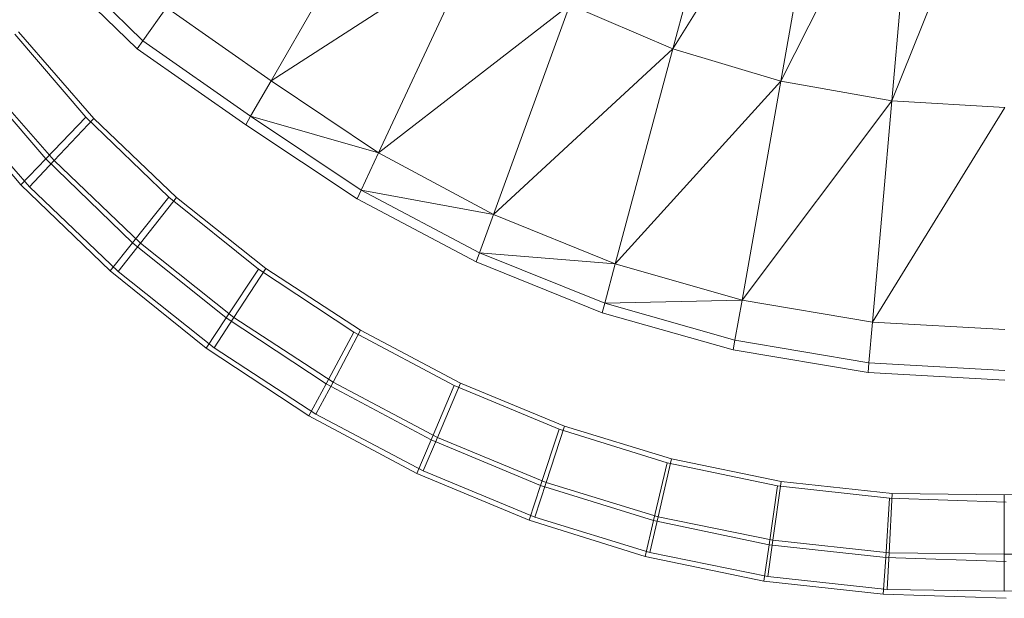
# Model space of a CAD drawing. Header units: metres. Extents: x 391.1 to 427.5, y 12.8 to 28.4.
# Tile 32 of 149: x 401.9117 to 402.0309, y 27.3933 to 27.4634. Entities that reach past the tile are written whole.
import ezdxf

# ---------------------------------------------------------------- set-up
doc = ezdxf.new("R2010")
doc.units = ezdxf.units.M
doc.layers.add('A-DETL-____-MBND', color=7, linetype='Continuous', lineweight=18)

# ---------------------------------------------------------------- blocks, each defined once
blk = doc.blocks.new('Family - Inodor PA-152684-03_TEL_P0A')
at = {"layer": 'A-DETL-____-MBND', "color": 253, "true_color": 0xaaaaaa}
for p, q in [((0.1719, 0.1005), (0.1628, 0.06653)), ((0.18195, 0.09718), (0.1628, 0.06653)), ((0.18195, 0.09718), (0.17586, 0.06262)), ((0.19237, 0.09514), (0.17586, 0.06262)), ((0.19237, 0.09514), (0.18932, 0.06022)), ((0.20299, 0.09445), (0.18932, 0.06022)), ((0.1277, 0.0861), (0.11416, 0.06265)), ((0.09796, 0.06652), (0.08653, 0.07772)), ((0.08729, 0.07863), (0.09864, 0.06749)), ((0.11416, 0.06265), (0.1386, 0.07843)), ((0.1386, 0.07843), (0.12717, 0.05392)), ((0.10148, 0.07154), (0.09864, 0.06749)), ((0.10148, 0.07154), (0.11416, 0.06265)), ((0.15034, 0.07185), (0.12717, 0.05392)), ((0.15034, 0.07185), (0.1411, 0.04648)), ((0.15034, 0.07185), (0.1628, 0.06653)), ((0.08315, 0.06832), (0.09174, 0.05827)), ((0.08315, 0.06832), (0.09174, 0.05827)), ((0.08357, 0.06857), (0.09272, 0.05809)), ((0.09272, 0.05809), (0.08357, 0.06857)), ((0.08357, 0.06857), (0.09272, 0.05809)), ((0.08357, 0.06857), (0.09272, 0.05809)), ((0.09864, 0.06749), (0.09796, 0.06652)), ((0.09864, 0.06749), (0.11168, 0.05837)), ((0.11109, 0.05734), (0.09796, 0.06652)), ((0.1628, 0.06653), (0.1411, 0.04648)), ((0.1628, 0.06653), (0.15583, 0.0405)), ((0.1628, 0.06653), (0.17586, 0.06262)), ((0.07764, 0.06401), (0.08687, 0.0532)), ((0.07764, 0.06401), (0.08687, 0.0532)), ((0.08789, 0.05299), (0.07808, 0.06423)), ((0.08789, 0.05299), (0.07808, 0.06423)), ((0.11416, 0.06265), (0.11168, 0.05837)), ((0.11416, 0.06265), (0.12717, 0.05392)), ((0.17586, 0.06262), (0.15583, 0.0405)), ((0.17586, 0.06262), (0.17118, 0.03611)), ((0.17586, 0.06262), (0.18932, 0.06022)), ((0.07423, 0.06135), (0.08387, 0.05007)), ((0.07423, 0.06135), (0.08387, 0.05007)), ((0.0849, 0.04983), (0.07468, 0.06155)), ((0.0849, 0.04983), (0.07468, 0.06155)), ((0.18932, 0.06022), (0.17118, 0.03611)), ((0.18932, 0.06022), (0.18697, 0.03343)), ((0.18932, 0.06022), (0.20299, 0.05941)), ((0.20299, 0.05941), (0.18697, 0.03343)), ((0.08687, 0.0532), (0.09174, 0.05827)), ((0.09174, 0.05827), (0.08687, 0.0532)), ((0.08789, 0.05299), (0.09272, 0.05809)), ((0.09272, 0.05809), (0.08789, 0.05299)), ((0.09174, 0.05827), (0.10179, 0.04857)), ((0.09174, 0.05827), (0.10179, 0.04857)), ((0.09272, 0.05809), (0.10272, 0.04853)), ((0.10272, 0.04853), (0.09272, 0.05809)), ((0.09272, 0.05809), (0.10272, 0.04853)), ((0.09272, 0.05809), (0.10272, 0.04853)), ((0.11168, 0.05837), (0.11109, 0.05734)), ((0.12458, 0.04836), (0.11109, 0.05734)), ((0.11168, 0.05837), (0.12508, 0.04943)), ((0.12717, 0.05392), (0.11168, 0.05837)), ((0.12717, 0.05392), (0.12508, 0.04943)), ((0.12717, 0.05392), (0.1411, 0.04648)), ((0.08387, 0.05007), (0.08687, 0.0532)), ((0.08687, 0.0532), (0.08387, 0.05007)), ((0.0849, 0.04983), (0.08789, 0.05299)), ((0.08789, 0.05299), (0.0849, 0.04983)), ((0.08687, 0.0532), (0.09739, 0.04304)), ((0.08687, 0.0532), (0.09739, 0.04304)), ((0.09836, 0.04298), (0.08789, 0.05299)), ((0.09836, 0.04298), (0.08789, 0.05299)), ((0.08387, 0.05007), (0.09468, 0.03963)), ((0.08387, 0.05007), (0.09468, 0.03963)), ((0.09566, 0.03955), (0.0849, 0.04983)), ((0.09566, 0.03955), (0.0849, 0.04983)), ((0.12508, 0.04943), (0.12458, 0.04836)), ((0.12508, 0.04943), (0.13941, 0.04183)), ((0.1411, 0.04648), (0.12508, 0.04943)), ((0.09739, 0.04304), (0.10179, 0.04857)), ((0.10179, 0.04857), (0.09739, 0.04304)), ((0.09836, 0.04298), (0.10272, 0.04853)), ((0.10272, 0.04853), (0.09836, 0.04298)), ((0.10179, 0.04857), (0.11263, 0.03987)), ((0.10179, 0.04857), (0.11263, 0.03987)), ((0.10272, 0.04853), (0.11352, 0.03995)), ((0.11352, 0.03995), (0.10272, 0.04853)), ((0.10272, 0.04853), (0.11352, 0.03995)), ((0.10272, 0.04853), (0.11352, 0.03995)), ((0.139, 0.04072), (0.12458, 0.04836)), ((0.1411, 0.04648), (0.13941, 0.04183)), ((0.1411, 0.04648), (0.15583, 0.0405)), ((0.09468, 0.03963), (0.09739, 0.04304)), ((0.09739, 0.04304), (0.09468, 0.03963)), ((0.09566, 0.03955), (0.09836, 0.04298)), ((0.09836, 0.04298), (0.09566, 0.03955)), ((0.09739, 0.04304), (0.10873, 0.03394)), ((0.09739, 0.04304), (0.10873, 0.03394)), ((0.10964, 0.03401), (0.09836, 0.04298)), ((0.10964, 0.03401), (0.09836, 0.04298)), ((0.13941, 0.04183), (0.139, 0.04072)), ((0.13941, 0.04183), (0.15455, 0.03573)), ((0.15583, 0.0405), (0.13941, 0.04183)), ((0.15424, 0.03458), (0.139, 0.04072)), ((0.09468, 0.03963), (0.10632, 0.03028)), ((0.09468, 0.03963), (0.10632, 0.03028)), ((0.10725, 0.03034), (0.09566, 0.03955)), ((0.10725, 0.03034), (0.09566, 0.03955)), ((0.10873, 0.03394), (0.11263, 0.03987)), ((0.11263, 0.03987), (0.10873, 0.03394)), ((0.10964, 0.03401), (0.11352, 0.03995)), ((0.11352, 0.03995), (0.10964, 0.03401)), ((0.11263, 0.03987), (0.12418, 0.03224)), ((0.11263, 0.03987), (0.12418, 0.03224)), ((0.11352, 0.03995), (0.125, 0.03245)), ((0.125, 0.03245), (0.11352, 0.03995)), ((0.11352, 0.03995), (0.125, 0.03245)), ((0.11352, 0.03995), (0.125, 0.03245)), ((0.15583, 0.0405), (0.15455, 0.03573)), ((0.15583, 0.0405), (0.17118, 0.03611)), ((0.17118, 0.03611), (0.15455, 0.03573)), ((0.17118, 0.03611), (0.17032, 0.03124)), ((0.17118, 0.03611), (0.18697, 0.03343)), ((0.15455, 0.03573), (0.15424, 0.03458)), ((0.17012, 0.03007), (0.15424, 0.03458)), ((0.15455, 0.03573), (0.17032, 0.03124)), ((0.10632, 0.03028), (0.10873, 0.03394)), ((0.10873, 0.03394), (0.10632, 0.03028)), ((0.10725, 0.03034), (0.10964, 0.03401)), ((0.10964, 0.03401), (0.10725, 0.03034)), ((0.10873, 0.03394), (0.12081, 0.02597)), ((0.10873, 0.03394), (0.12081, 0.02597)), ((0.12166, 0.02616), (0.10964, 0.03401)), ((0.12166, 0.02616), (0.10964, 0.03401)), ((0.18697, 0.03343), (0.18654, 0.0285)), ((0.18697, 0.03343), (0.20299, 0.03253)), ((0.12081, 0.02597), (0.12418, 0.03224)), ((0.12418, 0.03224), (0.12081, 0.02597)), ((0.12166, 0.02616), (0.125, 0.03245)), ((0.125, 0.03245), (0.12166, 0.02616)), ((0.12418, 0.03224), (0.13634, 0.02575)), ((0.12418, 0.03224), (0.13634, 0.02575)), ((0.125, 0.03245), (0.13709, 0.02606)), ((0.13709, 0.02606), (0.125, 0.03245)), ((0.125, 0.03245), (0.13709, 0.02606)), ((0.125, 0.03245), (0.13709, 0.02606)), ((0.17032, 0.03124), (0.17012, 0.03007)), ((0.17032, 0.03124), (0.18654, 0.0285)), ((0.10632, 0.03028), (0.11873, 0.0221)), ((0.10632, 0.03028), (0.11873, 0.0221)), ((0.11959, 0.02228), (0.10725, 0.03034)), ((0.11959, 0.02228), (0.10725, 0.03034)), ((0.18644, 0.02732), (0.17012, 0.03007)), ((0.18654, 0.0285), (0.18644, 0.02732)), ((0.18654, 0.0285), (0.20299, 0.02758)), ((0.20299, 0.0264), (0.18644, 0.02732)), ((0.11873, 0.0221), (0.12081, 0.02597)), ((0.12081, 0.02597), (0.11873, 0.0221)), ((0.11959, 0.02228), (0.12166, 0.02616)), ((0.12166, 0.02616), (0.11959, 0.02228)), ((0.12081, 0.02597), (0.13353, 0.01919)), ((0.12081, 0.02597), (0.13353, 0.01919)), ((0.13429, 0.01948), (0.12166, 0.02616)), ((0.13429, 0.01948), (0.12166, 0.02616)), ((0.13353, 0.01919), (0.13634, 0.02575)), ((0.13634, 0.02575), (0.13353, 0.01919)), ((0.13429, 0.01948), (0.13709, 0.02606)), ((0.13709, 0.02606), (0.13429, 0.01948)), ((0.13634, 0.02575), (0.14902, 0.02046)), ((0.13634, 0.02575), (0.14902, 0.02046)), ((0.13709, 0.02606), (0.14967, 0.02086)), ((0.14967, 0.02086), (0.13709, 0.02606)), ((0.13709, 0.02606), (0.14967, 0.02086)), ((0.13709, 0.02606), (0.14967, 0.02086)), ((0.11873, 0.0221), (0.13179, 0.01513)), ((0.11873, 0.0221), (0.13179, 0.01513)), ((0.13257, 0.01542), (0.11959, 0.02228)), ((0.13257, 0.01542), (0.11959, 0.02228)), ((0.14678, 0.01365), (0.14902, 0.02046)), ((0.14902, 0.02046), (0.14678, 0.01365)), ((0.14746, 0.01404), (0.14967, 0.02086)), ((0.14967, 0.02086), (0.14746, 0.01404)), ((0.14902, 0.02046), (0.1621, 0.0164)), ((0.14902, 0.02046), (0.1621, 0.0164)), ((0.14967, 0.02086), (0.16265, 0.01687)), ((0.16265, 0.01687), (0.14967, 0.02086)), ((0.14967, 0.02086), (0.16265, 0.01687)), ((0.14967, 0.02086), (0.16265, 0.01687)), ((0.13179, 0.01513), (0.13353, 0.01919)), ((0.13353, 0.01919), (0.13179, 0.01513)), ((0.13257, 0.01542), (0.13429, 0.01948)), ((0.13429, 0.01948), (0.13257, 0.01542)), ((0.13353, 0.01919), (0.14678, 0.01365)), ((0.13353, 0.01919), (0.14678, 0.01365)), ((0.14746, 0.01404), (0.13429, 0.01948)), ((0.14746, 0.01404), (0.13429, 0.01948)), ((0.16103, 0.00987), (0.16265, 0.01687)), ((0.16265, 0.01687), (0.16103, 0.00987)), ((0.16265, 0.01687), (0.17592, 0.01414)), ((0.17592, 0.01414), (0.16265, 0.01687)), ((0.16265, 0.01687), (0.17592, 0.01414)), ((0.16265, 0.01687), (0.17592, 0.01414)), ((0.16046, 0.0094), (0.1621, 0.0164)), ((0.1621, 0.0164), (0.16046, 0.0094)), ((0.1621, 0.0164), (0.17547, 0.01361)), ((0.1621, 0.0164), (0.17547, 0.01361)), ((0.13179, 0.01513), (0.1454, 0.00944)), ((0.13179, 0.01513), (0.1454, 0.00944)), ((0.14609, 0.00983), (0.13257, 0.01542)), ((0.14609, 0.00983), (0.13257, 0.01542)), ((0.1454, 0.00944), (0.14678, 0.01365)), ((0.14678, 0.01365), (0.1454, 0.00944)), ((0.14609, 0.00983), (0.14746, 0.01404)), ((0.14746, 0.01404), (0.14609, 0.00983)), ((0.14678, 0.01365), (0.16046, 0.0094)), ((0.14678, 0.01365), (0.16046, 0.0094)), ((0.16103, 0.00987), (0.14746, 0.01404)), ((0.16103, 0.00987), (0.14746, 0.01404)), ((0.17445, 0.00649), (0.17547, 0.01361)), ((0.17547, 0.01361), (0.17445, 0.00649)), ((0.17491, 0.00702), (0.17592, 0.01414)), ((0.17592, 0.01414), (0.17491, 0.00702)), ((0.17547, 0.01361), (0.18903, 0.01211)), ((0.17547, 0.01361), (0.18903, 0.01211)), ((0.17592, 0.01414), (0.18937, 0.01269)), ((0.18937, 0.01269), (0.17592, 0.01414)), ((0.17592, 0.01414), (0.18937, 0.01269)), ((0.17592, 0.01414), (0.18937, 0.01269)), ((0.18857, 0.00493), (0.18903, 0.01211)), ((0.18903, 0.01211), (0.18857, 0.00493)), ((0.18898, 0.0055), (0.18937, 0.01269)), ((0.18937, 0.01269), (0.18898, 0.0055)), ((0.18903, 0.01211), (0.20315, 0.01165)), ((0.18903, 0.01211), (0.20315, 0.01165)), ((0.18937, 0.01269), (0.20291, 0.01253)), ((0.20291, 0.01253), (0.18937, 0.01269)), ((0.18937, 0.01269), (0.20291, 0.01253)), ((0.18937, 0.01269), (0.20291, 0.01253)), ((0.20291, 0.01253), (0.21646, 0.01269)), ((0.21646, 0.01269), (0.20291, 0.01253)), ((0.20291, 0.01253), (0.21646, 0.01269)), ((0.20291, 0.01253), (0.21646, 0.01269)), ((0.20291, 0.00533), (0.20291, 0.01253)), ((0.20291, 0.01253), (0.20291, 0.00533)), ((0.16003, 0.00555), (0.14609, 0.00983)), ((0.16003, 0.00555), (0.14609, 0.00983)), ((0.16003, 0.00555), (0.16103, 0.00987)), ((0.16103, 0.00987), (0.16003, 0.00555)), ((0.17491, 0.00702), (0.16103, 0.00987)), ((0.17491, 0.00702), (0.16103, 0.00987)), ((0.1454, 0.00944), (0.15945, 0.00508)), ((0.1454, 0.00944), (0.15945, 0.00508)), ((0.15945, 0.00508), (0.16046, 0.0094)), ((0.16046, 0.0094), (0.15945, 0.00508)), ((0.16046, 0.0094), (0.17445, 0.00649)), ((0.16046, 0.0094), (0.17445, 0.00649)), ((0.17382, 0.00209), (0.17445, 0.00649)), ((0.17445, 0.00649), (0.17382, 0.00209)), ((0.17429, 0.00262), (0.17491, 0.00702)), ((0.17491, 0.00702), (0.17429, 0.00262)), ((0.17445, 0.00649), (0.18857, 0.00493)), ((0.17445, 0.00649), (0.18857, 0.00493)), ((0.18898, 0.0055), (0.17491, 0.00702)), ((0.18898, 0.0055), (0.17491, 0.00702)), ((0.15945, 0.00508), (0.17382, 0.00209)), ((0.15945, 0.00508), (0.17382, 0.00209)), ((0.17429, 0.00262), (0.16003, 0.00555)), ((0.17429, 0.00262), (0.16003, 0.00555)), ((0.18828, 0.00049), (0.18857, 0.00493)), ((0.18857, 0.00493), (0.18828, 0.00049)), ((0.18857, 0.00493), (0.20315, 0.00445)), ((0.18857, 0.00493), (0.20315, 0.00445)), ((0.18874, 0.00105), (0.18898, 0.0055)), ((0.18898, 0.0055), (0.18874, 0.00105)), ((0.20291, 0.00533), (0.18898, 0.0055)), ((0.20291, 0.00533), (0.18898, 0.0055)), ((0.21685, 0.0055), (0.20291, 0.00533)), ((0.21685, 0.0055), (0.20291, 0.00533)), ((0.20291, 0.00088), (0.20291, 0.00533)), ((0.20291, 0.00533), (0.20291, 0.00088)), ((0.18874, 0.00105), (0.17429, 0.00262)), ((0.18874, 0.00105), (0.17429, 0.00262)), ((0.17382, 0.00209), (0.18828, 0.00049)), ((0.17382, 0.00209), (0.18828, 0.00049)), ((0.18828, 0.00049), (0.20315, 0)), ((0.18828, 0.00049), (0.20315, 0)), ((0.20291, 0.00088), (0.18874, 0.00105)), ((0.20291, 0.00088), (0.18874, 0.00105)), ((0.21709, 0.00105), (0.20291, 0.00088)), ((0.21709, 0.00105), (0.20291, 0.00088))]:
    blk.add_line(p, q, dxfattribs=at)
blk = doc.blocks.new('LONDR55-XX_ZZ-ARQ-CAA-M3D-Londres55_ifc-1-03_TEL_P0A')
at = {"layer": 'A-DETL-____-MBND', "color": 253, "lineweight": 18, "true_color": 0xaaaaaa}
blk.add_blockref('Family - Inodor PA-152684-03_TEL_P0A', (401.82793, 27.39331), dxfattribs=at)

msp = doc.modelspace()

# ---------------------------------------------------------------- block references
at = {"lineweight": 5}
msp.add_blockref('LONDR55-XX_ZZ-ARQ-CAA-M3D-Londres55_ifc-1-03_TEL_P0A', (0, 0), dxfattribs=at)

doc.saveas('drawing.dxf')
